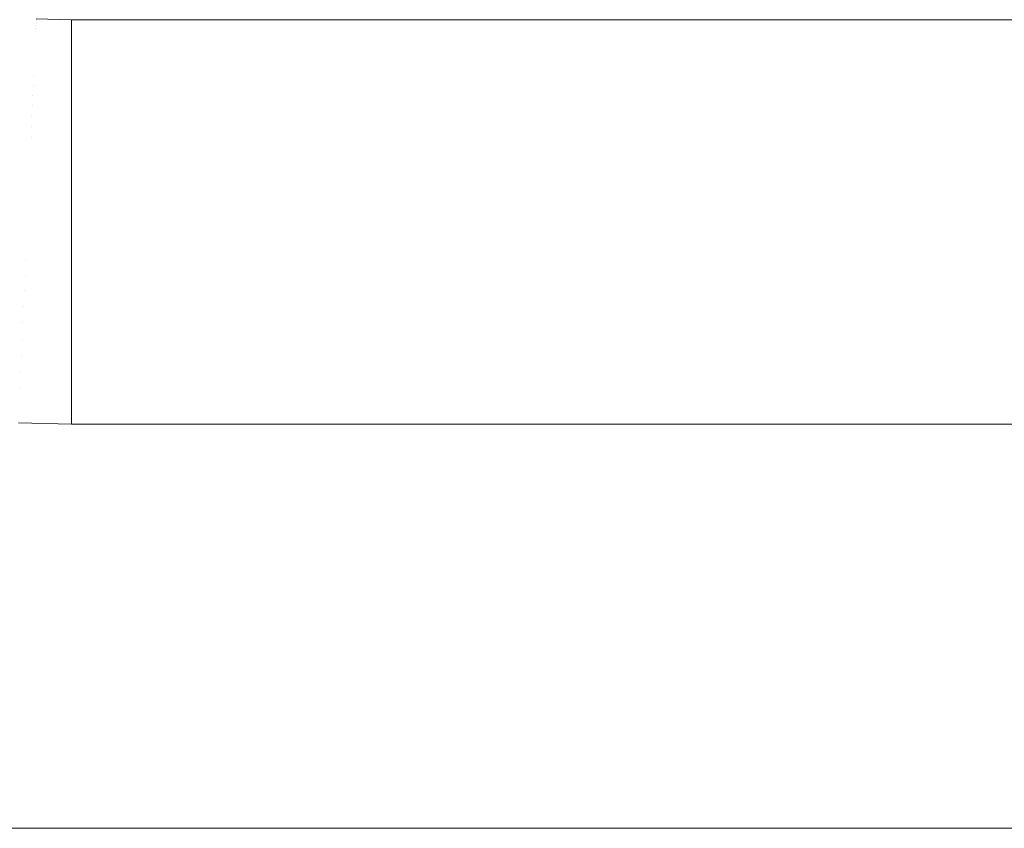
# Model space of a CAD drawing. Header units: centimetres. Extents: x -26 to 27.3, y -25.3 to -23.5.
# Tile 65 of 221: x -7.93 to -7.687, y -25.16 to -24.96. Entities that reach past the tile are written whole.
import ezdxf

# ---------------------------------------------------------------- set-up
doc = ezdxf.new("R2010")
doc.units = ezdxf.units.CM
doc.header["$LTSCALE"] = 2.54
doc.layers.add('Lucido design-1', color=7, linetype='Continuous')

# ---------------------------------------------------------------- blocks, each defined once
blk = doc.blocks.new('Gruppo-4-1')
at = {"color": 7, "linetype": 'Continuous', "lineweight": 9}
for points in [[(-25.91748, -23.55989, 1050.42206), (-25.91748, -25.15989, 1050.42206), (27.18252, -25.15989, 1050.42206), (27.18252, -23.55989, 1050.42206)], [(9.18252, -24.95989, 1049.72206), (-7.91748, -24.95989, 1049.72206), (-7.91748, -24.95989, 1049.92206), (9.18252, -24.95989, 1049.92206)]]:
    blk.add_3dface(points, dxfattribs=at)
for points, invisible_edges in [([(-7.92628, -24.96131, 1049.70418), (-7.93505, -24.96073, 1049.70418), (-7.935, -24.9601, 1049.70814), (-7.92625, -24.96067, 1049.70814)], 15), ([(-7.92625, -24.96067, 1049.70814), (-7.935, -24.9601, 1049.70814), (-7.93496, -24.95962, 1049.71211), (-7.92623, -24.96019, 1049.71211)], 15), ([(-7.92623, -24.96019, 1049.71211), (-7.93496, -24.95962, 1049.71211), (-7.93493, -24.9593, 1049.71609), (-7.92621, -24.95988, 1049.71609)], 15), ([(-7.92625, -24.96067, 1049.70814), (-7.92623, -24.96019, 1049.71211), (-7.91748, -24.96038, 1049.71211), (-7.91748, -24.96076, 1049.709)], 11), ([(-7.92623, -24.96019, 1049.71211), (-7.92621, -24.95988, 1049.71609), (-7.91748, -24.96007, 1049.71609), (-7.91748, -24.96029, 1049.71334)], 11), ([(-7.91748, -24.96029, 1049.71334), (-7.91748, -24.96038, 1049.71211), (-7.92623, -24.96019, 1049.71211)], 10), ([(-7.91748, -24.95991, 1049.72008), (-7.92621, -24.95972, 1049.72008), (-7.92621, -24.9597, 1049.72206), (-7.91748, -24.95989, 1049.72206)], 3), ([(-7.91748, -24.95989, 1049.92206), (-7.92621, -24.9597, 1049.92206), (-7.92621, -24.9597, 1049.9226), (-7.91748, -24.95989, 1049.9226)], 6), ([(-7.92621, -24.95988, 1049.71609), (-7.92621, -24.95972, 1049.72008), (-7.91748, -24.95991, 1049.72008), (-7.91748, -24.96, 1049.71769)], 11), ([(-7.91748, -24.96, 1049.71769), (-7.91748, -24.96007, 1049.71609), (-7.92621, -24.95988, 1049.71609)], 10), ([(-7.91748, -24.95991, 1049.72008), (-7.91748, -24.95989, 1049.72206), (9.18252, -24.95989, 1049.72206), (9.18252, -24.95991, 1049.72008)], 8), ([(9.18252, -24.95989, 1049.9226), (9.18252, -24.95989, 1049.92206), (-7.91748, -24.95989, 1049.92206), (-7.91748, -24.95989, 1049.9226)], 8), ([(9.18252, -24.95991, 1049.72008), (9.18252, -24.96, 1049.71769), (-7.91748, -24.96, 1049.71769), (-7.91748, -24.95991, 1049.72008)], 10), ([(-7.91748, -24.96007, 1049.71609), (-7.91748, -24.96, 1049.71769), (9.18252, -24.96, 1049.71769), (9.18252, -24.96007, 1049.71609)], 10), ([(9.18252, -24.96007, 1049.71609), (9.18252, -24.96029, 1049.71334), (-7.91748, -24.96029, 1049.71334), (-7.91748, -24.96007, 1049.71609)], 10), ([(-7.91748, -24.96038, 1049.71211), (-7.91748, -24.96029, 1049.71334), (9.18252, -24.96029, 1049.71334), (9.18252, -24.96038, 1049.71211)], 10), ([(9.18252, -24.96038, 1049.71211), (9.18252, -24.96076, 1049.709), (-7.91748, -24.96076, 1049.709), (-7.91748, -24.96038, 1049.71211)], 10), ([(-7.9264, -24.96417, 1049.69248), (-7.9353, -24.96358, 1049.69248), (-7.93521, -24.96248, 1049.69634), (-7.92635, -24.96306, 1049.69634)], 15), ([(-7.92635, -24.96306, 1049.69634), (-7.93521, -24.96248, 1049.69634), (-7.93512, -24.96153, 1049.70025), (-7.92631, -24.9621, 1049.70025)], 15), ([(-7.92631, -24.9621, 1049.70025), (-7.93512, -24.96153, 1049.70025), (-7.93505, -24.96073, 1049.70418), (-7.92628, -24.96131, 1049.70418)], 15), ([(-7.91748, -24.96325, 1049.69634), (-7.92635, -24.96306, 1049.69634), (-7.92631, -24.9621, 1049.70025), (-7.91748, -24.9623, 1049.70025)], 7), ([(-7.92631, -24.9621, 1049.70025), (-7.92628, -24.96131, 1049.70418), (-7.91748, -24.9615, 1049.70418), (-7.91748, -24.96226, 1049.70041)], 11), ([(-7.91748, -24.96226, 1049.70041), (-7.91748, -24.9623, 1049.70025), (-7.92631, -24.9621, 1049.70025)], 10), ([(-7.92628, -24.96131, 1049.70418), (-7.92625, -24.96067, 1049.70814), (-7.91748, -24.96086, 1049.70814), (-7.91748, -24.96142, 1049.70469)], 11), ([(-7.91748, -24.96142, 1049.70469), (-7.91748, -24.9615, 1049.70418), (-7.92628, -24.96131, 1049.70418)], 10), ([(-7.91748, -24.96076, 1049.709), (-7.91748, -24.96086, 1049.70814), (-7.92625, -24.96067, 1049.70814)], 10), ([(-7.91748, -24.96086, 1049.70814), (-7.91748, -24.96076, 1049.709), (9.18252, -24.96076, 1049.709), (9.18252, -24.96086, 1049.70814)], 10), ([(9.18252, -24.96086, 1049.70814), (9.18252, -24.96142, 1049.70469), (-7.91748, -24.96142, 1049.70469), (-7.91748, -24.96086, 1049.70814)], 10), ([(-7.91748, -24.9615, 1049.70418), (-7.91748, -24.96142, 1049.70469), (9.18252, -24.96142, 1049.70469), (9.18252, -24.9615, 1049.70418)], 10), ([(9.18252, -24.9615, 1049.70418), (9.18252, -24.96226, 1049.70041), (-7.91748, -24.96226, 1049.70041), (-7.91748, -24.9615, 1049.70418)], 10), ([(-7.91748, -24.9623, 1049.70025), (-7.91748, -24.96226, 1049.70041), (9.18252, -24.96226, 1049.70041), (9.18252, -24.9623, 1049.70025)], 10), ([(-7.91748, -24.96325, 1049.69634), (-7.91748, -24.9623, 1049.70025), (9.18252, -24.9623, 1049.70025), (9.18252, -24.96325, 1049.69634)], 10), ([(-7.92652, -24.96686, 1049.68488), (-7.93554, -24.96627, 1049.68488), (-7.93541, -24.96485, 1049.68865), (-7.92646, -24.96544, 1049.68865)], 15), ([(-7.92646, -24.96544, 1049.68865), (-7.93541, -24.96485, 1049.68865), (-7.9353, -24.96358, 1049.69248), (-7.9264, -24.96417, 1049.69248)], 15), ([(-7.91748, -24.96452, 1049.69199), (-7.91748, -24.96563, 1049.68865), (-7.92646, -24.96544, 1049.68865), (-7.9264, -24.96417, 1049.69248)], 14), ([(-7.91748, -24.9633, 1049.69617), (-7.91748, -24.96436, 1049.69248), (-7.9264, -24.96417, 1049.69248), (-7.92635, -24.96306, 1049.69634)], 14), ([(-7.9264, -24.96417, 1049.69248), (-7.91748, -24.96436, 1049.69248), (-7.91748, -24.96452, 1049.69199)], 9), ([(-7.92635, -24.96306, 1049.69634), (-7.91748, -24.96325, 1049.69634), (-7.91748, -24.9633, 1049.69617)], 9), ([(9.18252, -24.96325, 1049.69634), (9.18252, -24.9633, 1049.69617), (-7.91748, -24.9633, 1049.69617), (-7.91748, -24.96325, 1049.69634)], 10), ([(-7.91748, -24.96436, 1049.69248), (-7.91748, -24.9633, 1049.69617), (9.18252, -24.9633, 1049.69617), (9.18252, -24.96436, 1049.69248)], 10), ([(9.18252, -24.96436, 1049.69248), (9.18252, -24.96452, 1049.69199), (-7.91748, -24.96452, 1049.69199), (-7.91748, -24.96436, 1049.69248)], 10), ([(-7.91748, -24.96563, 1049.68865), (-7.91748, -24.96452, 1049.69199), (9.18252, -24.96452, 1049.69199), (9.18252, -24.96563, 1049.68865)], 10), ([(-7.92659, -24.96843, 1049.68116), (-7.93568, -24.96784, 1049.68116), (-7.93554, -24.96627, 1049.68488), (-7.92652, -24.96686, 1049.68488)], 15), ([(-7.91748, -24.96752, 1049.68379), (-7.91748, -24.96863, 1049.68116), (-7.92659, -24.96843, 1049.68116), (-7.92652, -24.96686, 1049.68488)], 14), ([(-7.91748, -24.96593, 1049.68786), (-7.91748, -24.96706, 1049.68488), (-7.92652, -24.96686, 1049.68488), (-7.92646, -24.96544, 1049.68865)], 14), ([(-7.92652, -24.96686, 1049.68488), (-7.91748, -24.96706, 1049.68488), (-7.91748, -24.96752, 1049.68379)], 9), ([(-7.92646, -24.96544, 1049.68865), (-7.91748, -24.96563, 1049.68865), (-7.91748, -24.96593, 1049.68786)], 9), ([(9.18252, -24.96563, 1049.68865), (9.18252, -24.96593, 1049.68786), (-7.91748, -24.96593, 1049.68786), (-7.91748, -24.96563, 1049.68865)], 10), ([(-7.91748, -24.96706, 1049.68488), (-7.91748, -24.96593, 1049.68786), (9.18252, -24.96593, 1049.68786), (9.18252, -24.96706, 1049.68488)], 10), ([(9.18252, -24.96706, 1049.68488), (9.18252, -24.96752, 1049.68379), (-7.91748, -24.96752, 1049.68379), (-7.91748, -24.96706, 1049.68488)], 10), ([(-7.91748, -24.96863, 1049.68116), (-7.91748, -24.96752, 1049.68379), (9.18252, -24.96752, 1049.68379), (9.18252, -24.96863, 1049.68116)], 10), ([(-7.92674, -24.97203, 1049.67392), (-7.93599, -24.97143, 1049.67392), (-7.93583, -24.96956, 1049.67751), (-7.92666, -24.97016, 1049.67751)], 15), ([(-7.92666, -24.97016, 1049.67751), (-7.93583, -24.96956, 1049.67751), (-7.93568, -24.96784, 1049.68116), (-7.92659, -24.96843, 1049.68116)], 15), ([(-7.91748, -24.9712, 1049.67589), (-7.91748, -24.97223, 1049.67392), (-7.92674, -24.97203, 1049.67392), (-7.92666, -24.97016, 1049.67751)], 14), ([(-7.91748, -24.96927, 1049.6798), (-7.91748, -24.97036, 1049.67751), (-7.92666, -24.97016, 1049.67751), (-7.92659, -24.96843, 1049.68116)], 14), ([(-7.92666, -24.97016, 1049.67751), (-7.91748, -24.97036, 1049.67751), (-7.91748, -24.9712, 1049.67589)], 9), ([(-7.92659, -24.96843, 1049.68116), (-7.91748, -24.96863, 1049.68116), (-7.91748, -24.96927, 1049.6798)], 9), ([(9.18252, -24.96863, 1049.68116), (9.18252, -24.96927, 1049.6798), (-7.91748, -24.96927, 1049.6798), (-7.91748, -24.96863, 1049.68116)], 10), ([(-7.91748, -24.97036, 1049.67751), (-7.91748, -24.96927, 1049.6798), (9.18252, -24.96927, 1049.6798), (9.18252, -24.97036, 1049.67751)], 10), ([(-7.92683, -24.97405, 1049.67041), (-7.93617, -24.97344, 1049.67041), (-7.93599, -24.97143, 1049.67392), (-7.92674, -24.97203, 1049.67392)], 15), ([(-7.92683, -24.97405, 1049.67041), (-7.92674, -24.97203, 1049.67392), (-7.91748, -24.97223, 1049.67392), (-7.91748, -24.9733, 1049.67207)], 11), ([(9.18252, -24.97036, 1049.67751), (9.18252, -24.9712, 1049.67589), (-7.91748, -24.9712, 1049.67589), (-7.91748, -24.97036, 1049.67751)], 10), ([(-7.91748, -24.97223, 1049.67392), (-7.91748, -24.9712, 1049.67589), (9.18252, -24.9712, 1049.67589), (9.18252, -24.97223, 1049.67392)], 10), ([(9.18252, -24.97223, 1049.67392), (9.18252, -24.9733, 1049.67207), (-7.91748, -24.9733, 1049.67207), (-7.91748, -24.97223, 1049.67392)], 10), ([(-7.92693, -24.97621, 1049.66698), (-7.93635, -24.9756, 1049.66698), (-7.93617, -24.97344, 1049.67041), (-7.92683, -24.97405, 1049.67041)], 15), ([(-7.92693, -24.97621, 1049.66698), (-7.92683, -24.97405, 1049.67041), (-7.91748, -24.97426, 1049.67041), (-7.91748, -24.97557, 1049.66834)], 11), ([(-7.91748, -24.9733, 1049.67207), (-7.91748, -24.97426, 1049.67041), (-7.92683, -24.97405, 1049.67041)], 10), ([(-7.91748, -24.97426, 1049.67041), (-7.91748, -24.9733, 1049.67207), (9.18252, -24.9733, 1049.67207), (9.18252, -24.97426, 1049.67041)], 10), ([(9.18252, -24.97426, 1049.67041), (9.18252, -24.97557, 1049.66834), (-7.91748, -24.97557, 1049.66834), (-7.91748, -24.97426, 1049.67041)], 10), ([(-7.92703, -24.97852, 1049.66364), (-7.93655, -24.97789, 1049.66364), (-7.93635, -24.9756, 1049.66698), (-7.92693, -24.97621, 1049.66698)], 15), ([(-7.92703, -24.97852, 1049.66364), (-7.92693, -24.97621, 1049.66698), (-7.91748, -24.97642, 1049.66698), (-7.91748, -24.97799, 1049.66471)], 11), ([(-7.91748, -24.97557, 1049.66834), (-7.91748, -24.97642, 1049.66698), (-7.92693, -24.97621, 1049.66698)], 10), ([(-7.91748, -24.97642, 1049.66698), (-7.91748, -24.97557, 1049.66834), (9.18252, -24.97557, 1049.66834), (9.18252, -24.97642, 1049.66698)], 10), ([(9.18252, -24.97642, 1049.66698), (9.18252, -24.97799, 1049.66471), (-7.91748, -24.97799, 1049.66471), (-7.91748, -24.97642, 1049.66698)], 10), ([(-7.92714, -24.98099, 1049.66034), (-7.93677, -24.98036, 1049.66034), (-7.93655, -24.97789, 1049.66364), (-7.92703, -24.97852, 1049.66364)], 15), ([(-7.92714, -24.98099, 1049.66034), (-7.92703, -24.97852, 1049.66364), (-7.91748, -24.97872, 1049.66364), (-7.91748, -24.98057, 1049.66119)], 11), ([(-7.91748, -24.97799, 1049.66471), (-7.91748, -24.97872, 1049.66364), (-7.92703, -24.97852, 1049.66364)], 10), ([(-7.91748, -24.97872, 1049.66364), (-7.91748, -24.97799, 1049.66471), (9.18252, -24.97799, 1049.66471), (9.18252, -24.97872, 1049.66364)], 10), ([(9.18252, -24.97872, 1049.66364), (9.18252, -24.98057, 1049.66119), (-7.91748, -24.98057, 1049.66119), (-7.91748, -24.97872, 1049.66364)], 10), ([(-7.92725, -24.98356, 1049.65719), (-7.937, -24.98292, 1049.65719), (-7.93677, -24.98036, 1049.66034), (-7.92714, -24.98099, 1049.66034)], 15), ([(-7.92725, -24.98356, 1049.65719), (-7.92714, -24.98099, 1049.66034), (-7.91748, -24.9812, 1049.66034), (-7.91748, -24.98329, 1049.65778)], 11), ([(-7.91748, -24.98057, 1049.66119), (-7.91748, -24.9812, 1049.66034), (-7.92714, -24.98099, 1049.66034)], 10), ([(-7.91748, -24.9812, 1049.66034), (-7.91748, -24.98057, 1049.66119), (9.18252, -24.98057, 1049.66119), (9.18252, -24.9812, 1049.66034)], 10), ([(9.18252, -24.9812, 1049.66034), (9.18252, -24.98329, 1049.65778), (-7.91748, -24.98329, 1049.65778), (-7.91748, -24.9812, 1049.66034)], 10), ([(-7.92737, -24.98626, 1049.65415), (-7.93723, -24.98562, 1049.65415), (-7.937, -24.98292, 1049.65719), (-7.92725, -24.98356, 1049.65719)], 15), ([(-7.92737, -24.98626, 1049.65415), (-7.92725, -24.98356, 1049.65719), (-7.91748, -24.98378, 1049.65719), (-7.91748, -24.98617, 1049.6545)], 11), ([(-7.91748, -24.98329, 1049.65778), (-7.91748, -24.98378, 1049.65719), (-7.92725, -24.98356, 1049.65719)], 10), ([(-7.91748, -24.98378, 1049.65719), (-7.91748, -24.98329, 1049.65778), (9.18252, -24.98329, 1049.65778), (9.18252, -24.98378, 1049.65719)], 10), ([(9.18252, -24.98378, 1049.65719), (9.18252, -24.98617, 1049.6545), (-7.91748, -24.98617, 1049.6545), (-7.91748, -24.98378, 1049.65719)], 10), ([(-7.92749, -24.98909, 1049.65122), (-7.93748, -24.98843, 1049.65122), (-7.93723, -24.98562, 1049.65415), (-7.92737, -24.98626, 1049.65415)], 15), ([(-7.92749, -24.98909, 1049.65122), (-7.92737, -24.98626, 1049.65415), (-7.91748, -24.98648, 1049.65415), (-7.91748, -24.98918, 1049.65135)], 11), ([(-7.91748, -24.98617, 1049.6545), (-7.91748, -24.98648, 1049.65415), (-7.92737, -24.98626, 1049.65415)], 10), ([(-7.91748, -24.98648, 1049.65415), (-7.91748, -24.98617, 1049.6545), (9.18252, -24.98617, 1049.6545), (9.18252, -24.98648, 1049.65415)], 10), ([(9.18252, -24.98648, 1049.65415), (9.18252, -24.98918, 1049.65135), (-7.91748, -24.98918, 1049.65135), (-7.91748, -24.98648, 1049.65415)], 10), ([(-7.92762, -24.99203, 1049.6484), (-7.93773, -24.99137, 1049.6484), (-7.93748, -24.98843, 1049.65122), (-7.92749, -24.98909, 1049.65122)], 15), ([(-7.91748, -24.99225, 1049.6484), (-7.92762, -24.99203, 1049.6484), (-7.92749, -24.98909, 1049.65122), (-7.91748, -24.98931, 1049.65122)], 7), ([(-7.91748, -24.98918, 1049.65135), (-7.91748, -24.98931, 1049.65122), (-7.92749, -24.98909, 1049.65122)], 10), ([(-7.91748, -24.98931, 1049.65122), (-7.91748, -24.98918, 1049.65135), (9.18252, -24.98918, 1049.65135), (9.18252, -24.98931, 1049.65122)], 10), ([(-7.91748, -24.99225, 1049.6484), (-7.91748, -24.98931, 1049.65122), (9.18252, -24.98931, 1049.65122), (9.18252, -24.99225, 1049.6484)], 10), ([(-7.92775, -24.99509, 1049.6457), (-7.938, -24.99442, 1049.6457), (-7.93773, -24.99137, 1049.6484), (-7.92762, -24.99203, 1049.6484)], 15), ([(-7.91748, -24.99233, 1049.64833), (-7.91748, -24.99532, 1049.6457), (-7.92775, -24.99509, 1049.6457), (-7.92762, -24.99203, 1049.6484)], 14), ([(-7.92762, -24.99203, 1049.6484), (-7.91748, -24.99225, 1049.6484), (-7.91748, -24.99233, 1049.64833)], 9), ([(-7.92789, -24.99827, 1049.64312), (-7.93828, -24.99758, 1049.64312), (-7.938, -24.99442, 1049.6457), (-7.92775, -24.99509, 1049.6457)], 15), ([(9.18252, -24.99225, 1049.6484), (9.18252, -24.99233, 1049.64833), (-7.91748, -24.99233, 1049.64833), (-7.91748, -24.99225, 1049.6484)], 10), ([(-7.91748, -24.99532, 1049.6457), (-7.91748, -24.99233, 1049.64833), (9.18252, -24.99233, 1049.64833), (9.18252, -24.99532, 1049.6457)], 10), ([(-7.91748, -24.99561, 1049.64546), (-7.91748, -24.99849, 1049.64312), (-7.92789, -24.99827, 1049.64312), (-7.92775, -24.99509, 1049.6457)], 14), ([(-7.92775, -24.99509, 1049.6457), (-7.91748, -24.99532, 1049.6457), (-7.91748, -24.99561, 1049.64546)], 9), ([(9.18252, -24.99532, 1049.6457), (9.18252, -24.99561, 1049.64546), (-7.91748, -24.99561, 1049.64546), (-7.91748, -24.99532, 1049.6457)], 10), ([(-7.91748, -24.99849, 1049.64312), (-7.91748, -24.99561, 1049.64546), (9.18252, -24.99561, 1049.64546), (9.18252, -24.99849, 1049.64312)], 10), ([(-7.92803, -25.00154, 1049.64068), (-7.93856, -25.00085, 1049.64068), (-7.93828, -24.99758, 1049.64312), (-7.92789, -24.99827, 1049.64312)], 15), ([(-7.91748, -24.99902, 1049.64273), (-7.91748, -25.00177, 1049.64068), (-7.92803, -25.00154, 1049.64068), (-7.92789, -24.99827, 1049.64312)], 14), ([(-7.92789, -24.99827, 1049.64312), (-7.91748, -24.99849, 1049.64312), (-7.91748, -24.99902, 1049.64273)], 9), ([(9.18252, -24.99849, 1049.64312), (9.18252, -24.99902, 1049.64273), (-7.91748, -24.99902, 1049.64273), (-7.91748, -24.99849, 1049.64312)], 10), ([(-7.91748, -25.00177, 1049.64068), (-7.91748, -24.99902, 1049.64273), (9.18252, -24.99902, 1049.64273), (9.18252, -25.00177, 1049.64068)], 10), ([(-7.92818, -25.00492, 1049.63837), (-7.93886, -25.00422, 1049.63837), (-7.93856, -25.00085, 1049.64068), (-7.92803, -25.00154, 1049.64068)], 15), ([(-7.91748, -25.00254, 1049.64015), (-7.91748, -25.00515, 1049.63837), (-7.92818, -25.00492, 1049.63837), (-7.92803, -25.00154, 1049.64068)], 14), ([(-7.92803, -25.00154, 1049.64068), (-7.91748, -25.00177, 1049.64068), (-7.91748, -25.00254, 1049.64015)], 9), ([(9.18252, -25.00177, 1049.64068), (9.18252, -25.00254, 1049.64015), (-7.91748, -25.00254, 1049.64015), (-7.91748, -25.00177, 1049.64068)], 10), ([(-7.92833, -25.00839, 1049.63619), (-7.93916, -25.00768, 1049.63619), (-7.93886, -25.00422, 1049.63837), (-7.92818, -25.00492, 1049.63837)], 15), ([(-7.91748, -25.00515, 1049.63837), (-7.91748, -25.00254, 1049.64015), (9.18252, -25.00254, 1049.64015), (9.18252, -25.00515, 1049.63837)], 10), ([(-7.91748, -25.00617, 1049.63773), (-7.91748, -25.00863, 1049.63619), (-7.92833, -25.00839, 1049.63619), (-7.92818, -25.00492, 1049.63837)], 14), ([(-7.92818, -25.00492, 1049.63837), (-7.91748, -25.00515, 1049.63837), (-7.91748, -25.00617, 1049.63773)], 9), ([(9.18252, -25.00515, 1049.63837), (9.18252, -25.00617, 1049.63773), (-7.91748, -25.00617, 1049.63773), (-7.91748, -25.00515, 1049.63837)], 10), ([(-7.91748, -25.00863, 1049.63619), (-7.91748, -25.00617, 1049.63773), (9.18252, -25.00617, 1049.63773), (9.18252, -25.00863, 1049.63619)], 10), ([(-7.92849, -25.01195, 1049.63416), (-7.93947, -25.01123, 1049.63416), (-7.93916, -25.00768, 1049.63619), (-7.92833, -25.00839, 1049.63619)], 15), ([(-7.91748, -25.0099, 1049.63547), (-7.91748, -25.01219, 1049.63416), (-7.92849, -25.01195, 1049.63416), (-7.92833, -25.00839, 1049.63619)], 14), ([(-7.92833, -25.00839, 1049.63619), (-7.91748, -25.00863, 1049.63619), (-7.91748, -25.0099, 1049.63547)], 9), ([(9.18252, -25.00863, 1049.63619), (9.18252, -25.0099, 1049.63547), (-7.91748, -25.0099, 1049.63547), (-7.91748, -25.00863, 1049.63619)], 10), ([(-7.92865, -25.0156, 1049.63228), (-7.93979, -25.01487, 1049.63228), (-7.93947, -25.01123, 1049.63416), (-7.92849, -25.01195, 1049.63416)], 15), ([(-7.91748, -25.01219, 1049.63416), (-7.91748, -25.0099, 1049.63547), (9.18252, -25.0099, 1049.63547), (9.18252, -25.01219, 1049.63416)], 10), ([(-7.91748, -25.01372, 1049.63337), (-7.91748, -25.01584, 1049.63228), (-7.92865, -25.0156, 1049.63228), (-7.92849, -25.01195, 1049.63416)], 14), ([(-7.92849, -25.01195, 1049.63416), (-7.91748, -25.01219, 1049.63416), (-7.91748, -25.01372, 1049.63337)], 9), ([(9.18252, -25.01219, 1049.63416), (9.18252, -25.01372, 1049.63337), (-7.91748, -25.01372, 1049.63337), (-7.91748, -25.01219, 1049.63416)], 10), ([(-7.91748, -25.01584, 1049.63228), (-7.91748, -25.01372, 1049.63337), (9.18252, -25.01372, 1049.63337), (9.18252, -25.01584, 1049.63228)], 10), ([(-7.92881, -25.01932, 1049.63055), (-7.94011, -25.01858, 1049.63055), (-7.93979, -25.01487, 1049.63228), (-7.92865, -25.0156, 1049.63228)], 15), ([(-7.92881, -25.01932, 1049.63055), (-7.92865, -25.0156, 1049.63228), (-7.91748, -25.01584, 1049.63228), (-7.91748, -25.01764, 1049.63144)], 11), ([(9.18252, -25.01584, 1049.63228), (9.18252, -25.01764, 1049.63144), (-7.91748, -25.01764, 1049.63144), (-7.91748, -25.01584, 1049.63228)], 10), ([(-7.92897, -25.02311, 1049.62897), (-7.94045, -25.02236, 1049.62897), (-7.94011, -25.01858, 1049.63055), (-7.92881, -25.01932, 1049.63055)], 15), ([(-7.91748, -25.01764, 1049.63144), (-7.91748, -25.01956, 1049.63055), (-7.92881, -25.01932, 1049.63055)], 10), ([(-7.91748, -25.01956, 1049.63055), (-7.91748, -25.01764, 1049.63144), (9.18252, -25.01764, 1049.63144), (9.18252, -25.01956, 1049.63055)], 10), ([(-7.92897, -25.02311, 1049.62897), (-7.92881, -25.01932, 1049.63055), (-7.91748, -25.01956, 1049.63055), (-7.91748, -25.02163, 1049.62969)], 11), ([(9.18252, -25.01956, 1049.63055), (9.18252, -25.02163, 1049.62969), (-7.91748, -25.02163, 1049.62969), (-7.91748, -25.01956, 1049.63055)], 10), ([(-7.92914, -25.02697, 1049.62754), (-7.94078, -25.02621, 1049.62754), (-7.94045, -25.02236, 1049.62897), (-7.92897, -25.02311, 1049.62897)], 15), ([(-7.92914, -25.02697, 1049.62754), (-7.92897, -25.02311, 1049.62897), (-7.91748, -25.02336, 1049.62897), (-7.91748, -25.02569, 1049.62811)], 11), ([(-7.91748, -25.02163, 1049.62969), (-7.91748, -25.02336, 1049.62897), (-7.92897, -25.02311, 1049.62897)], 10), ([(-7.91748, -25.02336, 1049.62897), (-7.91748, -25.02163, 1049.62969), (9.18252, -25.02163, 1049.62969), (9.18252, -25.02336, 1049.62897)], 10), ([(9.18252, -25.02336, 1049.62897), (9.18252, -25.02569, 1049.62811), (-7.91748, -25.02569, 1049.62811), (-7.91748, -25.02336, 1049.62897)], 10), ([(-7.92931, -25.03089, 1049.62628), (-7.94112, -25.03011, 1049.62628), (-7.94078, -25.02621, 1049.62754), (-7.92914, -25.02697, 1049.62754)], 15), ([(-7.91748, -25.02569, 1049.62811), (-7.91748, -25.02722, 1049.62754), (-7.92914, -25.02697, 1049.62754)], 10), ([(-7.91748, -25.02722, 1049.62754), (-7.91748, -25.02569, 1049.62811), (9.18252, -25.02569, 1049.62811), (9.18252, -25.02722, 1049.62754)], 10), ([(-7.92931, -25.03089, 1049.62628), (-7.92914, -25.02697, 1049.62754), (-7.91748, -25.02722, 1049.62754), (-7.91748, -25.02982, 1049.6267)], 11), ([(9.18252, -25.02722, 1049.62754), (9.18252, -25.02982, 1049.6267), (-7.91748, -25.02982, 1049.6267), (-7.91748, -25.02722, 1049.62754)], 10), ([(-7.92949, -25.03485, 1049.62517), (-7.94147, -25.03407, 1049.62517), (-7.94112, -25.03011, 1049.62628), (-7.92931, -25.03089, 1049.62628)], 15), ([(-7.92949, -25.03485, 1049.62517), (-7.92931, -25.03089, 1049.62628), (-7.91748, -25.03114, 1049.62628), (-7.91748, -25.03401, 1049.62548)], 11), ([(-7.91748, -25.02982, 1049.6267), (-7.91748, -25.03114, 1049.62628), (-7.92931, -25.03089, 1049.62628)], 10), ([(-7.91748, -25.03114, 1049.62628), (-7.91748, -25.02982, 1049.6267), (9.18252, -25.02982, 1049.6267), (9.18252, -25.03114, 1049.62628)], 10), ([(9.18252, -25.03114, 1049.62628), (9.18252, -25.03401, 1049.62548), (-7.91748, -25.03401, 1049.62548), (-7.91748, -25.03114, 1049.62628)], 10), ([(-7.92966, -25.03887, 1049.62423), (-7.94182, -25.03807, 1049.62423), (-7.94147, -25.03407, 1049.62517), (-7.92949, -25.03485, 1049.62517)], 15), ([(-7.92966, -25.03887, 1049.62423), (-7.92949, -25.03485, 1049.62517), (-7.91748, -25.03512, 1049.62517), (-7.91748, -25.03825, 1049.62444)], 11), ([(-7.91748, -25.03401, 1049.62548), (-7.91748, -25.03512, 1049.62517), (-7.92949, -25.03485, 1049.62517)], 10), ([(-7.91748, -25.03512, 1049.62517), (-7.91748, -25.03401, 1049.62548), (9.18252, -25.03401, 1049.62548), (9.18252, -25.03512, 1049.62517)], 10), ([(9.18252, -25.03512, 1049.62517), (9.18252, -25.03825, 1049.62444), (-7.91748, -25.03825, 1049.62444), (-7.91748, -25.03512, 1049.62517)], 10), ([(-7.92984, -25.04292, 1049.62346), (-7.94217, -25.04211, 1049.62346), (-7.94182, -25.03807, 1049.62423), (-7.92966, -25.03887, 1049.62423)], 15), ([(-7.91748, -25.03825, 1049.62444), (-7.91748, -25.03913, 1049.62423), (-7.92966, -25.03887, 1049.62423)], 10), ([(-7.91748, -25.03913, 1049.62423), (-7.91748, -25.03825, 1049.62444), (9.18252, -25.03825, 1049.62444), (9.18252, -25.03913, 1049.62423)], 10), ([(-7.92984, -25.04292, 1049.62346), (-7.92966, -25.03887, 1049.62423), (-7.91748, -25.03913, 1049.62423), (-7.91748, -25.04253, 1049.62359)], 11), ([(9.18252, -25.03913, 1049.62423), (9.18252, -25.04253, 1049.62359), (-7.91748, -25.04253, 1049.62359), (-7.91748, -25.03913, 1049.62423)], 10), ([(-7.93002, -25.04701, 1049.62285), (-7.94253, -25.04619, 1049.62285), (-7.94217, -25.04211, 1049.62346), (-7.92984, -25.04292, 1049.62346)], 15), ([(-7.93002, -25.04701, 1049.62285), (-7.92984, -25.04292, 1049.62346), (-7.91748, -25.04319, 1049.62346), (-7.91748, -25.04684, 1049.62292)], 11), ([(-7.91748, -25.04253, 1049.62359), (-7.91748, -25.04319, 1049.62346), (-7.92984, -25.04292, 1049.62346)], 10), ([(-7.91748, -25.04319, 1049.62346), (-7.91748, -25.04253, 1049.62359), (9.18252, -25.04253, 1049.62359), (9.18252, -25.04319, 1049.62346)], 10), ([(9.18252, -25.04319, 1049.62346), (9.18252, -25.04684, 1049.62292), (-7.91748, -25.04684, 1049.62292), (-7.91748, -25.04319, 1049.62346)], 10), ([(-7.9302, -25.05112, 1049.62242), (-7.94289, -25.05029, 1049.62242), (-7.94253, -25.04619, 1049.62285), (-7.93002, -25.04701, 1049.62285)], 15), ([(-7.9302, -25.05112, 1049.62242), (-7.93002, -25.04701, 1049.62285), (-7.91748, -25.04728, 1049.62285), (-7.91748, -25.05117, 1049.62244)], 11), ([(-7.91748, -25.04684, 1049.62292), (-7.91748, -25.04728, 1049.62285), (-7.93002, -25.04701, 1049.62285)], 10), ([(-7.91748, -25.04728, 1049.62285), (-7.91748, -25.04684, 1049.62292), (9.18252, -25.04684, 1049.62292), (9.18252, -25.04728, 1049.62285)], 10), ([(9.18252, -25.04728, 1049.62285), (9.18252, -25.05117, 1049.62244), (-7.91748, -25.05117, 1049.62244), (-7.91748, -25.04728, 1049.62285)], 10), ([(-7.93038, -25.05525, 1049.62215), (-7.94325, -25.0544, 1049.62215), (-7.94289, -25.05029, 1049.62242), (-7.9302, -25.05112, 1049.62242)], 15), ([(-7.91748, -25.05553, 1049.62215), (-7.93038, -25.05525, 1049.62215), (-7.9302, -25.05112, 1049.62242), (-7.91748, -25.0514, 1049.62242)], 7), ([(-7.91748, -25.05117, 1049.62244), (-7.91748, -25.0514, 1049.62242), (-7.9302, -25.05112, 1049.62242)], 10), ([(-7.91748, -25.0514, 1049.62242), (-7.91748, -25.05117, 1049.62244), (9.18252, -25.05117, 1049.62244), (9.18252, -25.0514, 1049.62242)], 10), ([(9.18252, -25.0514, 1049.62242), (9.18252, -25.05553, 1049.62215), (-7.91748, -25.05553, 1049.62215), (-7.91748, -25.0514, 1049.62242)], 10), ([(-7.91748, -25.05989, 1049.62206), (-7.93057, -25.0596, 1049.62206), (-7.93038, -25.05525, 1049.62215), (-7.91748, -25.05553, 1049.62215)], 6), ([(-7.91748, -25.05553, 1049.62215), (9.18252, -25.05553, 1049.62215), (9.18252, -25.05989, 1049.62206), (-7.91748, -25.05989, 1049.62206)], 1), ([(-25.91748, -25.15989, 1049.62206), (-7.93057, -25.0596, 1049.62206), (-7.91748, -25.05989, 1049.62206)], 9), ([(-7.91748, -25.05989, 1049.62206), (9.18252, -25.05989, 1049.62206), (27.18252, -25.15989, 1049.62206), (-25.91748, -25.15989, 1049.62206)], 10), ([(27.18252, -25.1638, 1050.42198), (27.18252, -25.15989, 1050.42206), (-25.91748, -25.15989, 1050.42206), (-25.91748, -25.1638, 1050.42198)], 8), ([(-25.91748, -25.16186, 1049.62207), (-25.91748, -25.15989, 1049.62206), (27.18252, -25.15989, 1049.62206), (27.18252, -25.16186, 1049.62207)], 8)]:
    blk.add_3dface(points, dxfattribs=dict(at, invisible_edges=invisible_edges))

msp = doc.modelspace()

# ---------------------------------------------------------------- block references
at = {"layer": 'Lucido design-1', "color": 7}
msp.add_blockref('Gruppo-4-1', (0, 0), dxfattribs=at)

doc.saveas('drawing.dxf')
